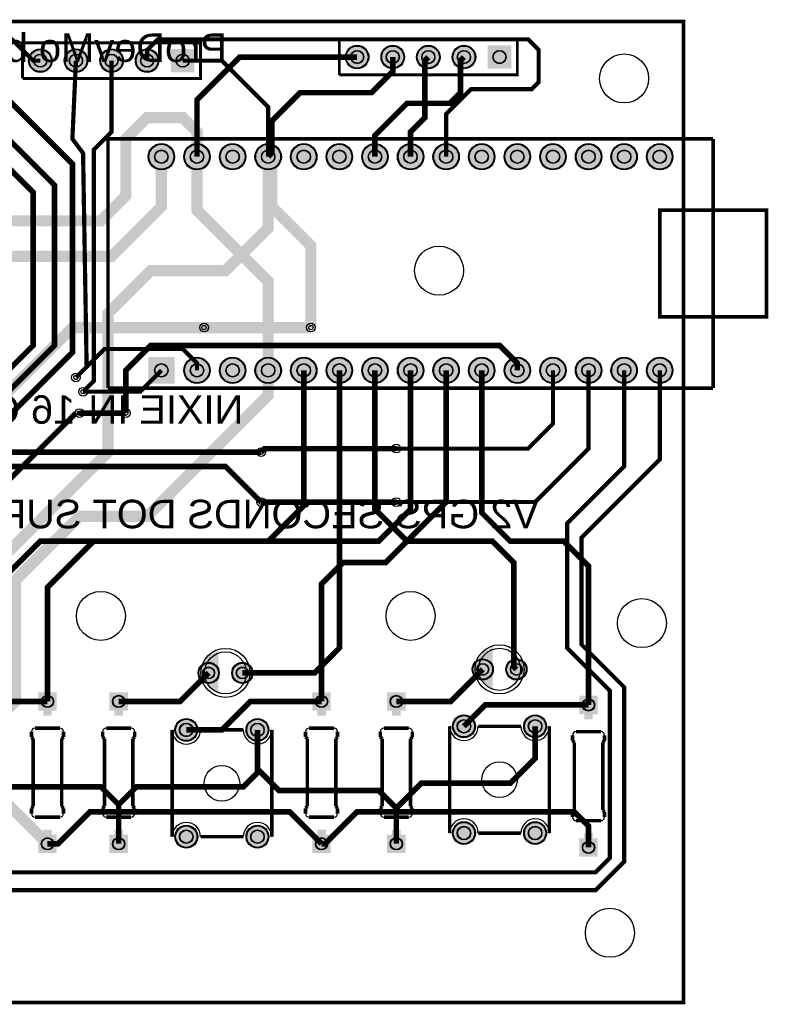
# Model space of a CAD drawing. Header units: millimetres. Extents: x 9 to 115, y -83 to -13.
# Tile 2 of 2: x 62 to 115, y -83 to -13. Entities that reach past the tile are written whole.
import ezdxf

# ---------------------------------------------------------------- set-up
doc = ezdxf.new("R2010")
doc.units = ezdxf.units.MM
for name, color, linetype, true_color in [('BoardOutline', 7, 'Continuous', 0xff00ff), ('BottomLayer', 7, 'Continuous', 0x0000ff), ('BottomSolderMaskLayer', 7, 'Continuous', 0xaa00ff), ('Document', 7, 'Continuous', 0xffffff), ('Hole', 7, 'Continuous', 0x222222), ('Multi-Layer', 7, 'Continuous', 0xc0c0c0), ('TopLayer', 7, 'Continuous', 0xff0000), ('TopSilkLayer', 7, 'Continuous', 0xffcc00), ('TopSolderMaskLayer', 7, 'Continuous', 0x800080)]:
    doc.layers.add(name, color=color, linetype=linetype, true_color=true_color)
doc.styles.get("Standard").update_dxf_attribs({"font": 'arial.ttf'})

msp = doc.modelspace()

# ---------------------------------------------------------------- hatches: boundary and pattern name
at = {"layer": 'BottomSolderMaskLayer'}
for points in [[(62.662, -15.494, 1), (64.338, -15.494, 1)], [(65.202, -15.494, 1), (66.878, -15.494, 1)], [(67.742, -15.494, 1), (69.418, -15.494, 1)], [(70.282, -15.494, 1), (71.958, -15.494, 1)], [(74.498, -16.332), (72.822, -16.332), (72.822, -14.656), (74.498, -14.656)], [(85.268, -15.24, 1), (86.944, -15.24, 1)], [(87.808, -15.24, 1), (89.484, -15.24, 1)], [(90.348, -15.24, 1), (92.024, -15.24, 1)], [(92.888, -15.24, 1), (94.564, -15.24, 1)], [(97.104, -16.078), (95.428, -16.078), (95.428, -14.402), (97.104, -14.402)], [(71.196, -22.352, 1), (73.076, -22.352, 1)], [(73.736, -22.352, 1), (75.616, -22.352, 1)], [(76.276, -22.352, 1), (78.156, -22.352, 1)], [(78.816, -22.352, 1), (80.696, -22.352, 1)], [(81.356, -22.352, 1), (83.236, -22.352, 1)], [(83.896, -22.352, 1), (85.776, -22.352, 1)], [(86.436, -22.352, 1), (88.316, -22.352, 1)], [(88.976, -22.352, 1), (90.856, -22.352, 1)], [(91.516, -22.352, 1), (93.396, -22.352, 1)], [(94.056, -22.352, 1), (95.936, -22.352, 1)], [(96.596, -22.352, 1), (98.476, -22.352, 1)], [(99.136, -22.352, 1), (101.016, -22.352, 1)], [(101.676, -22.352, 1), (103.556, -22.352, 1)], [(104.216, -22.352, 1), (106.096, -22.352, 1)], [(106.756, -22.352, 1), (108.636, -22.352, 1)], [(71.196, -36.652), (73.076, -36.652), (73.076, -38.532), (71.196, -38.532)], [(73.736, -37.592, 1), (75.616, -37.592, 1)], [(76.276, -37.592, 1), (78.156, -37.592, 1)], [(78.816, -37.592, 1), (80.696, -37.592, 1)], [(81.356, -37.592, 1), (83.236, -37.592, 1)], [(83.896, -37.592, 1), (85.776, -37.592, 1)], [(86.436, -37.592, 1), (88.316, -37.592, 1)], [(88.976, -37.592, 1), (90.856, -37.592, 1)], [(91.516, -37.592, 1), (93.396, -37.592, 1)], [(94.056, -37.592, 1), (95.936, -37.592, 1)], [(96.596, -37.592, 1), (98.476, -37.592, 1)], [(99.136, -37.592, 1), (101.016, -37.592, 1)], [(101.676, -37.592, 1), (103.556, -37.592, 1)], [(104.216, -37.592, 1), (106.096, -37.592, 1)], [(106.756, -37.592, 1), (108.636, -37.592, 1)], [(94.316, -58.931, 1), (95.818, -58.931, 1)], [(96.719, -58.931, 1), (98.221, -58.931, 1)], [(74.758, -59.185, 1), (76.26, -59.185, 1)], [(77.161, -59.185, 1), (78.663, -59.185, 1)], [(64.666, -60.559), (64.666, -61.872), (63.353, -61.872), (63.353, -60.559)], [(69.746, -60.559), (69.746, -61.872), (68.433, -61.872), (68.433, -60.559)], [(84.224, -60.559), (84.224, -61.872), (82.911, -61.872), (82.911, -60.559)], [(89.558, -60.559), (89.558, -61.872), (88.245, -61.872), (88.245, -60.559)], [(103.274, -60.813), (103.274, -62.126), (101.961, -62.126), (101.961, -60.813)], [(73.101, -63.246, 1), (74.727, -63.246, 1)], [(78.181, -63.246, 1), (79.807, -63.246, 1)], [(92.913, -62.992, 1), (94.539, -62.992, 1)], [(97.993, -62.992, 1), (99.619, -62.992, 1)], [(73.101, -70.866, 1), (74.727, -70.866, 1)], [(78.181, -70.866, 1), (79.807, -70.866, 1)], [(92.913, -70.612, 1), (94.539, -70.612, 1)], [(97.993, -70.612, 1), (99.619, -70.612, 1)], [(64.666, -70.719), (64.666, -72.032), (63.353, -72.032), (63.353, -70.719)], [(69.746, -70.719), (69.746, -72.032), (68.433, -72.032), (68.433, -70.719)], [(84.224, -70.719), (84.224, -72.032), (82.911, -72.032), (82.911, -70.719)], [(89.558, -70.719), (89.558, -72.032), (88.245, -72.032), (88.245, -70.719)], [(103.274, -70.973), (103.274, -72.286), (101.961, -72.286), (101.961, -70.973)]]:
    msp.add_hatch(color=256, dxfattribs=at).paths.add_polyline_path(points)
at = {"layer": 'Multi-Layer'}
for points in [[(62.713, -15.494, 1), (64.288, -15.494, 1)], [(65.253, -15.494, 1), (66.828, -15.494, 1)], [(67.793, -15.494, 1), (69.368, -15.494, 1)], [(70.333, -15.494, 1), (71.908, -15.494, 1)], [(74.448, -16.281), (72.873, -16.281), (72.873, -14.707), (74.448, -14.707)], [(85.319, -15.24, 1), (86.894, -15.24, 1)], [(87.859, -15.24, 1), (89.434, -15.24, 1)], [(90.399, -15.24, 1), (91.974, -15.24, 1)], [(92.939, -15.24, 1), (94.514, -15.24, 1)], [(97.054, -16.027), (95.479, -16.027), (95.479, -14.453), (97.054, -14.453)], [(71.247, -22.352, 1), (73.025, -22.352, 1)], [(73.787, -22.352, 1), (75.565, -22.352, 1)], [(76.327, -22.352, 1), (78.105, -22.352, 1)], [(78.867, -22.352, 1), (80.645, -22.352, 1)], [(81.407, -22.352, 1), (83.185, -22.352, 1)], [(83.947, -22.352, 1), (85.725, -22.352, 1)], [(86.487, -22.352, 1), (88.265, -22.352, 1)], [(89.027, -22.352, 1), (90.805, -22.352, 1)], [(91.567, -22.352, 1), (93.345, -22.352, 1)], [(94.107, -22.352, 1), (95.885, -22.352, 1)], [(96.647, -22.352, 1), (98.425, -22.352, 1)], [(99.187, -22.352, 1), (100.965, -22.352, 1)], [(101.727, -22.352, 1), (103.505, -22.352, 1)], [(104.267, -22.352, 1), (106.045, -22.352, 1)], [(106.807, -22.352, 1), (108.585, -22.352, 1)], [(71.247, -36.703), (73.025, -36.703), (73.025, -38.481), (71.247, -38.481)], [(73.787, -37.592, 1), (75.565, -37.592, 1)], [(76.327, -37.592, 1), (78.105, -37.592, 1)], [(78.867, -37.592, 1), (80.645, -37.592, 1)], [(81.407, -37.592, 1), (83.185, -37.592, 1)], [(83.947, -37.592, 1), (85.725, -37.592, 1)], [(86.487, -37.592, 1), (88.265, -37.592, 1)], [(89.027, -37.592, 1), (90.805, -37.592, 1)], [(91.567, -37.592, 1), (93.345, -37.592, 1)], [(94.107, -37.592, 1), (95.885, -37.592, 1)], [(96.647, -37.592, 1), (98.425, -37.592, 1)], [(99.187, -37.592, 1), (100.965, -37.592, 1)], [(101.727, -37.592, 1), (103.505, -37.592, 1)], [(104.267, -37.592, 1), (106.045, -37.592, 1)], [(106.807, -37.592, 1), (108.585, -37.592, 1)], [(94.367, -58.931, 1), (95.767, -58.931, 1)], [(96.77, -58.931, 1), (98.17, -58.931, 1)], [(74.809, -59.185, 1), (76.209, -59.185, 1)], [(77.212, -59.185, 1), (78.612, -59.185, 1)], [(64.615, -60.61), (64.615, -61.821), (63.404, -61.821), (63.404, -60.61)], [(69.695, -60.61), (69.695, -61.821), (68.484, -61.821), (68.484, -60.61)], [(84.173, -60.61), (84.173, -61.821), (82.962, -61.821), (82.962, -60.61)], [(89.507, -60.61), (89.507, -61.821), (88.296, -61.821), (88.296, -60.61)], [(103.223, -60.864), (103.223, -62.075), (102.012, -62.075), (102.012, -60.864)], [(73.152, -63.246, 1), (74.676, -63.246, 1)], [(78.232, -63.246, 1), (79.756, -63.246, 1)], [(92.964, -62.992, 1), (94.488, -62.992, 1)], [(98.044, -62.992, 1), (99.568, -62.992, 1)], [(73.152, -70.866, 1), (74.676, -70.866, 1)], [(78.232, -70.866, 1), (79.756, -70.866, 1)], [(92.964, -70.612, 1), (94.488, -70.612, 1)], [(98.044, -70.612, 1), (99.568, -70.612, 1)], [(64.615, -70.77), (64.615, -71.981), (63.404, -71.981), (63.404, -70.77)], [(69.695, -70.77), (69.695, -71.981), (68.484, -71.981), (68.484, -70.77)], [(84.173, -70.77), (84.173, -71.981), (82.962, -71.981), (82.962, -70.77)], [(89.507, -70.77), (89.507, -71.981), (88.296, -71.981), (88.296, -70.77)], [(103.223, -71.024), (103.223, -72.235), (102.012, -72.235), (102.012, -71.024)]]:
    msp.add_hatch(color=256, dxfattribs=at).paths.add_polyline_path(points)
at = {"layer": 'TopSilkLayer'}
for points in [[(76.208, -60.682), (76.208, -57.582), (75.308, -58.082), (75.108, -59.082), (75.208, -59.782)], [(95.766, -60.428), (95.766, -57.328), (94.866, -57.828), (94.666, -58.828), (94.766, -59.528)]]:
    msp.add_hatch(color=256, dxfattribs=at).paths.add_polyline_path(points)
at = {"layer": 'TopSolderMaskLayer'}
for points in [[(62.662, -15.494, 1), (64.338, -15.494, 1)], [(65.202, -15.494, 1), (66.878, -15.494, 1)], [(67.742, -15.494, 1), (69.418, -15.494, 1)], [(70.282, -15.494, 1), (71.958, -15.494, 1)], [(74.498, -16.332), (72.822, -16.332), (72.822, -14.656), (74.498, -14.656)], [(85.268, -15.24, 1), (86.944, -15.24, 1)], [(87.808, -15.24, 1), (89.484, -15.24, 1)], [(90.348, -15.24, 1), (92.024, -15.24, 1)], [(92.888, -15.24, 1), (94.564, -15.24, 1)], [(97.104, -16.078), (95.428, -16.078), (95.428, -14.402), (97.104, -14.402)], [(71.196, -22.352, 1), (73.076, -22.352, 1)], [(73.736, -22.352, 1), (75.616, -22.352, 1)], [(76.276, -22.352, 1), (78.156, -22.352, 1)], [(78.816, -22.352, 1), (80.696, -22.352, 1)], [(81.356, -22.352, 1), (83.236, -22.352, 1)], [(83.896, -22.352, 1), (85.776, -22.352, 1)], [(86.436, -22.352, 1), (88.316, -22.352, 1)], [(88.976, -22.352, 1), (90.856, -22.352, 1)], [(91.516, -22.352, 1), (93.396, -22.352, 1)], [(94.056, -22.352, 1), (95.936, -22.352, 1)], [(96.596, -22.352, 1), (98.476, -22.352, 1)], [(99.136, -22.352, 1), (101.016, -22.352, 1)], [(101.676, -22.352, 1), (103.556, -22.352, 1)], [(104.216, -22.352, 1), (106.096, -22.352, 1)], [(106.756, -22.352, 1), (108.636, -22.352, 1)], [(71.196, -36.652), (73.076, -36.652), (73.076, -38.532), (71.196, -38.532)], [(73.736, -37.592, 1), (75.616, -37.592, 1)], [(76.276, -37.592, 1), (78.156, -37.592, 1)], [(78.816, -37.592, 1), (80.696, -37.592, 1)], [(81.356, -37.592, 1), (83.236, -37.592, 1)], [(83.896, -37.592, 1), (85.776, -37.592, 1)], [(86.436, -37.592, 1), (88.316, -37.592, 1)], [(88.976, -37.592, 1), (90.856, -37.592, 1)], [(91.516, -37.592, 1), (93.396, -37.592, 1)], [(94.056, -37.592, 1), (95.936, -37.592, 1)], [(96.596, -37.592, 1), (98.476, -37.592, 1)], [(99.136, -37.592, 1), (101.016, -37.592, 1)], [(101.676, -37.592, 1), (103.556, -37.592, 1)], [(104.216, -37.592, 1), (106.096, -37.592, 1)], [(106.756, -37.592, 1), (108.636, -37.592, 1)], [(94.316, -58.931, 1), (95.818, -58.931, 1)], [(96.719, -58.931, 1), (98.221, -58.931, 1)], [(74.758, -59.185, 1), (76.26, -59.185, 1)], [(77.161, -59.185, 1), (78.663, -59.185, 1)], [(64.666, -60.559), (64.666, -61.872), (63.353, -61.872), (63.353, -60.559)], [(69.746, -60.559), (69.746, -61.872), (68.433, -61.872), (68.433, -60.559)], [(84.224, -60.559), (84.224, -61.872), (82.911, -61.872), (82.911, -60.559)], [(89.558, -60.559), (89.558, -61.872), (88.245, -61.872), (88.245, -60.559)], [(103.274, -60.813), (103.274, -62.126), (101.961, -62.126), (101.961, -60.813)], [(73.101, -63.246, 1), (74.727, -63.246, 1)], [(78.181, -63.246, 1), (79.807, -63.246, 1)], [(92.913, -62.992, 1), (94.539, -62.992, 1)], [(97.993, -62.992, 1), (99.619, -62.992, 1)], [(73.101, -70.866, 1), (74.727, -70.866, 1)], [(78.181, -70.866, 1), (79.807, -70.866, 1)], [(92.913, -70.612, 1), (94.539, -70.612, 1)], [(97.993, -70.612, 1), (99.619, -70.612, 1)], [(64.666, -70.719), (64.666, -72.032), (63.353, -72.032), (63.353, -70.719)], [(69.746, -70.719), (69.746, -72.032), (68.433, -72.032), (68.433, -70.719)], [(84.224, -70.719), (84.224, -72.032), (82.911, -72.032), (82.911, -70.719)], [(89.558, -70.719), (89.558, -72.032), (88.245, -72.032), (88.245, -70.719)], [(103.274, -70.973), (103.274, -72.286), (101.961, -72.286), (101.961, -70.973)]]:
    msp.add_hatch(color=256, dxfattribs=at).paths.add_polyline_path(points)

# ---------------------------------------------------------------- linework, layer by layer
at = {"layer": 'BoardOutline', "const_width": 0.254}
msp.add_lwpolyline([(9.398, -12.7), (109.398, -12.7), (109.398, -82.7), (9.398, -82.7), (9.398, -12.7)], close=True, dxfattribs=at)
at = {"layer": 'BottomLayer'}
for points, const_width in [([(71.12, -15.494), (71.12, -14.732), (71.882, -13.97), (98.298, -13.97), (99.06, -14.732), (99.06, -17.018), (98.552, -17.526), (94.234, -17.526), (92.456, -19.304), (92.456, -22.352)], 0.3), ([(66.04, -15.494), (65.786, -21.082), (66.548, -22.098), (66.802, -37.338), (66.04, -38.1)], 0.3), ([(68.58, -15.494), (68.58, -20.574), (67.31, -21.844), (67.31, -38.354), (66.548, -39.116)], 0.3), ([(73.66, -15.494), (76.454, -15.494), (79.756, -18.796), (79.756, -22.352)], 0.3), ([(89.916, -22.352), (89.916, -20.574), (90.932, -19.558), (90.932, -15.494), (91.186, -15.24)], 0.4), ([(59.944, -16.764), (59.944, -17.018), (65.786, -22.86), (65.786, -36.322), (48.26, -53.848), (48.26, -68.072), (45.72, -70.612), (41.91, -70.612), (38.1, -66.802), (38.1, -65.278), (35.814, -62.992)], 0.4), ([(59.944, -19.304), (59.944, -19.812), (64.516, -24.384), (64.516, -35.814), (47.244, -53.086), (47.244, -67.564), (45.212, -69.596), (41.91, -69.596), (39.37, -67.056), (39.37, -61.722), (38.1, -60.452), (35.814, -60.452)], 0.4), ([(35.814, -57.912), (38.608, -57.912), (40.386, -59.69), (40.386, -66.802), (42.164, -68.58), (44.704, -68.58), (46.228, -67.056), (46.228, -52.578), (62.992, -35.814), (62.992, -24.892), (59.944, -21.844)], 0.4), ([(79.756, -22.352), (79.756, -27.432), (76.708, -30.48), (71.374, -30.48), (68.326, -33.528), (68.326, -43.434), (59.944, -51.816), (59.944, -60.706), (56.896, -63.754), (56.896, -66.04), (58.674, -67.818), (60.452, -67.818), (64.008, -71.374)], 0.8), ([(75.184, -34.544), (82.804, -34.544)], 0.8), ([(97.536, -37.592), (97.536, -37.084), (96.266, -35.814), (71.374, -35.814), (69.596, -37.592), (69.596, -40.64)], 0.4), ([(79.756, -37.592), (79.756, -39.37), (71.12, -48.006), (66.294, -48.006), (61.722, -52.578), (61.722, -61.214), (59.69, -63.246)], 0.8), ([(89.916, -37.592), (89.916, -47.498), (87.63, -49.784), (67.31, -49.784), (64.008, -53.086), (64.008, -61.214)], 0.4), ([(83.566, -61.214), (83.566, -52.832), (85.09, -51.308), (88.138, -51.308), (92.456, -46.99), (92.456, -37.592)], 0.4), ([(94.996, -37.592), (94.996, -47.752), (97.028, -49.784), (100.838, -49.784), (102.616, -51.562), (102.616, -61.468)], 0.4), ([(30.48, -60.96), (30.48, -69.342), (32.766, -71.628), (46.228, -71.628), (52.324, -65.532), (52.324, -54.356), (66.04, -40.64)], 0.4), ([(88.9, -43.18), (79.502, -43.18), (79.248, -43.434)], 0.4), ([(79.248, -46.99), (88.9, -46.99)], 0.4), ([(64.008, -71.374), (64.77, -71.374), (67.056, -69.088), (81.28, -69.088), (83.566, -71.374)], 0.4), ([(83.566, -71.374), (83.82, -71.374), (86.106, -69.088), (101.6, -69.088), (102.616, -70.104), (102.616, -71.628)], 0.4)]:
    msp.add_lwpolyline(points, dxfattribs=dict(at, const_width=const_width))
at = {"layer": 'BottomSolderMaskLayer'}
for centre, radius in [((63.5, -15.494), 0.838), ((66.04, -15.494), 0.838), ((68.58, -15.494), 0.838), ((71.12, -15.494), 0.838), ((86.106, -15.24), 0.838), ((88.646, -15.24), 0.838), ((91.186, -15.24), 0.838), ((93.726, -15.24), 0.838), ((63.5, -15.494), 0.473), ((66.04, -15.494), 0.473), ((68.58, -15.494), 0.473), ((71.12, -15.494), 0.473), ((73.66, -15.494), 0.473), ((86.106, -15.24), 0.473), ((88.646, -15.24), 0.473), ((91.186, -15.24), 0.473), ((93.726, -15.24), 0.473), ((96.266, -15.24), 0.473), ((72.136, -22.352), 0.94), ((74.676, -22.352), 0.94), ((77.216, -22.352), 0.94), ((79.756, -22.352), 0.94), ((82.296, -22.352), 0.94), ((84.836, -22.352), 0.94), ((87.376, -22.352), 0.94), ((89.916, -22.352), 0.94), ((92.456, -22.352), 0.94), ((94.996, -22.352), 0.94), ((97.536, -22.352), 0.94), ((100.076, -22.352), 0.94), ((102.616, -22.352), 0.94), ((105.156, -22.352), 0.94), ((107.696, -22.352), 0.94), ((72.136, -22.352), 0.483), ((74.676, -22.352), 0.483), ((77.216, -22.352), 0.483), ((79.756, -22.352), 0.483), ((82.296, -22.352), 0.483), ((84.836, -22.352), 0.483), ((87.376, -22.352), 0.483), ((89.916, -22.352), 0.483), ((92.456, -22.352), 0.483), ((94.996, -22.352), 0.483), ((97.536, -22.352), 0.483), ((100.076, -22.352), 0.483), ((102.616, -22.352), 0.483), ((105.156, -22.352), 0.483), ((107.696, -22.352), 0.483), ((72.136, -37.592), 0.483), ((74.676, -37.592), 0.94), ((74.676, -37.592), 0.483), ((77.216, -37.592), 0.94), ((77.216, -37.592), 0.483), ((79.756, -37.592), 0.94), ((79.756, -37.592), 0.483), ((82.296, -37.592), 0.94), ((82.296, -37.592), 0.483), ((84.836, -37.592), 0.94), ((84.836, -37.592), 0.483), ((87.376, -37.592), 0.94), ((87.376, -37.592), 0.483), ((89.916, -37.592), 0.94), ((89.916, -37.592), 0.483), ((92.456, -37.592), 0.94), ((92.456, -37.592), 0.483), ((94.996, -37.592), 0.94), ((94.996, -37.592), 0.483), ((97.536, -37.592), 0.94), ((97.536, -37.592), 0.483), ((100.076, -37.592), 0.94), ((100.076, -37.592), 0.483), ((102.616, -37.592), 0.94), ((102.616, -37.592), 0.483), ((105.156, -37.592), 0.94), ((105.156, -37.592), 0.483), ((107.696, -37.592), 0.94), ((107.696, -37.592), 0.483), ((95.067, -58.931), 0.751), ((97.47, -58.931), 0.751), ((75.509, -59.185), 0.751), ((75.509, -59.185), 0.429), ((77.912, -59.185), 0.751), ((77.912, -59.185), 0.429), ((95.067, -58.931), 0.429), ((97.47, -58.931), 0.429), ((64.009, -61.215), 0.44), ((69.089, -61.215), 0.44), ((83.567, -61.215), 0.44), ((88.901, -61.215), 0.44), ((102.617, -61.469), 0.44), ((73.914, -63.246), 0.813), ((78.994, -63.246), 0.813), ((93.726, -62.992), 0.813), ((93.726, -62.992), 0.488), ((98.806, -62.992), 0.813), ((98.806, -62.992), 0.488), ((73.914, -63.246), 0.488), ((78.994, -63.246), 0.488), ((73.914, -70.866), 0.813), ((78.994, -70.866), 0.813), ((93.726, -70.612), 0.813), ((93.726, -70.612), 0.488), ((98.806, -70.612), 0.813), ((98.806, -70.612), 0.488), ((64.009, -71.375), 0.44), ((69.089, -71.375), 0.44), ((73.914, -70.866), 0.488), ((78.994, -70.866), 0.488), ((83.567, -71.375), 0.44), ((88.901, -71.375), 0.44), ((102.617, -71.629), 0.44)]:
    msp.add_circle(centre, radius, dxfattribs=at)
at = {"layer": 'Document', "const_width": 0.61}
for points in [[(64.008, -61.214), (64.008, -62.23)], [(69.088, -61.214), (69.088, -62.23)], [(83.566, -61.214), (83.566, -62.23)], [(88.9, -61.214), (88.9, -62.23)], [(102.616, -61.468), (102.616, -62.484)], [(64.008, -71.374), (64.008, -70.358)], [(69.088, -71.374), (69.088, -70.358)], [(83.566, -71.374), (83.566, -70.358)], [(88.9, -71.374), (88.9, -70.358)], [(102.616, -71.628), (102.616, -70.612)]]:
    msp.add_lwpolyline(points, dxfattribs=at)
at = {"layer": 'Hole'}
for centre in [(75.184, -34.544), (82.804, -34.544), (66.04, -38.1), (66.548, -39.116), (66.294, -40.64), (69.596, -40.64), (79.248, -43.434), (88.9, -43.18), (79.248, -46.99), (88.9, -46.99)]:
    msp.add_circle(centre, 0.152, dxfattribs=at)
at = {"layer": 'Multi-Layer'}
for centre, radius in [((63.5, -15.494), 0.787), ((66.04, -15.494), 0.787), ((68.58, -15.494), 0.787), ((71.12, -15.494), 0.787), ((86.106, -15.24), 0.787), ((88.646, -15.24), 0.787), ((91.186, -15.24), 0.787), ((93.726, -15.24), 0.787), ((63.5, -15.494), 0.445), ((66.04, -15.494), 0.445), ((68.58, -15.494), 0.445), ((71.12, -15.494), 0.445), ((73.66, -15.494), 0.445), ((86.106, -15.24), 0.445), ((88.646, -15.24), 0.445), ((91.186, -15.24), 0.445), ((93.726, -15.24), 0.445), ((96.266, -15.24), 0.445), ((105.156, -16.764), 1.75), ((72.136, -22.352), 0.889), ((74.676, -22.352), 0.889), ((77.216, -22.352), 0.889), ((79.756, -22.352), 0.889), ((82.296, -22.352), 0.889), ((84.836, -22.352), 0.889), ((87.376, -22.352), 0.889), ((89.916, -22.352), 0.889), ((92.456, -22.352), 0.889), ((94.996, -22.352), 0.889), ((97.536, -22.352), 0.889), ((100.076, -22.352), 0.889), ((102.616, -22.352), 0.889), ((105.156, -22.352), 0.889), ((107.696, -22.352), 0.889), ((72.136, -22.352), 0.457), ((74.676, -22.352), 0.457), ((77.216, -22.352), 0.457), ((79.756, -22.352), 0.457), ((82.296, -22.352), 0.457), ((84.836, -22.352), 0.457), ((87.376, -22.352), 0.457), ((89.916, -22.352), 0.457), ((92.456, -22.352), 0.457), ((94.996, -22.352), 0.457), ((97.536, -22.352), 0.457), ((100.076, -22.352), 0.457), ((102.616, -22.352), 0.457), ((105.156, -22.352), 0.457), ((107.696, -22.352), 0.457), ((91.948, -30.48), 1.75), ((75.184, -34.544), 0.31), ((82.804, -34.544), 0.31), ((72.136, -37.592), 0.457), ((74.676, -37.592), 0.889), ((74.676, -37.592), 0.457), ((77.216, -37.592), 0.889), ((77.216, -37.592), 0.457), ((79.756, -37.592), 0.889), ((79.756, -37.592), 0.457), ((82.296, -37.592), 0.889), ((82.296, -37.592), 0.457), ((84.836, -37.592), 0.889), ((84.836, -37.592), 0.457), ((87.376, -37.592), 0.889), ((87.376, -37.592), 0.457), ((89.916, -37.592), 0.889), ((89.916, -37.592), 0.457), ((92.456, -37.592), 0.889), ((92.456, -37.592), 0.457), ((94.996, -37.592), 0.889), ((94.996, -37.592), 0.457), ((97.536, -37.592), 0.889), ((97.536, -37.592), 0.457), ((100.076, -37.592), 0.889), ((100.076, -37.592), 0.457), ((102.616, -37.592), 0.889), ((102.616, -37.592), 0.457), ((105.156, -37.592), 0.889), ((105.156, -37.592), 0.457), ((107.696, -37.592), 0.889), ((107.696, -37.592), 0.457), ((66.04, -38.1), 0.31), ((66.548, -39.116), 0.31), ((66.294, -40.64), 0.31), ((69.596, -40.64), 0.31), ((79.248, -43.434), 0.31), ((88.9, -43.18), 0.31), ((79.248, -46.99), 0.31), ((88.9, -46.99), 0.31), ((67.818, -55.118), 1.75), ((89.916, -55.118), 1.75), ((106.426, -55.626), 1.75), ((95.067, -58.931), 0.7), ((97.47, -58.931), 0.7), ((75.509, -59.185), 0.7), ((75.509, -59.185), 0.4), ((77.912, -59.185), 0.7), ((77.912, -59.185), 0.4), ((95.067, -58.931), 0.4), ((97.47, -58.931), 0.4), ((64.009, -61.215), 0.406), ((69.089, -61.215), 0.406), ((83.567, -61.215), 0.406), ((88.901, -61.215), 0.406), ((102.617, -61.469), 0.406), ((73.914, -63.246), 0.762), ((78.994, -63.246), 0.762), ((93.726, -62.992), 0.762), ((98.806, -62.992), 0.762), ((73.914, -63.246), 0.457), ((78.994, -63.246), 0.457), ((93.726, -62.992), 0.457), ((98.806, -62.992), 0.457), ((73.914, -70.866), 0.762), ((78.994, -70.866), 0.762), ((93.726, -70.612), 0.762), ((93.726, -70.612), 0.457), ((98.806, -70.612), 0.762), ((98.806, -70.612), 0.457), ((73.914, -70.866), 0.457), ((78.994, -70.866), 0.457), ((64.009, -71.375), 0.406), ((69.089, -71.375), 0.406), ((83.567, -71.375), 0.406), ((88.901, -71.375), 0.406), ((102.617, -71.629), 0.406), ((104.14, -77.724), 1.75)]:
    msp.add_circle(centre, radius, dxfattribs=at)
at = {"layer": 'TopLayer'}
for points, const_width in [([(63.5, -15.494), (62.992, -15.494), (61.468, -13.97), (58.928, -13.97), (57.404, -15.494), (57.404, -24.384), (59.944, -26.924)], 0.3), ([(86.106, -15.24), (77.724, -15.24), (74.676, -18.288), (74.676, -22.352)], 0.4), ([(88.646, -15.24), (88.646, -16.256), (87.122, -17.78), (82.042, -17.78), (80.01, -19.812), (80.01, -22.098), (79.756, -22.352)], 0.4), ([(87.376, -22.352), (87.376, -20.828), (89.662, -18.542), (92.71, -18.542), (93.472, -17.78), (93.472, -15.494), (93.726, -15.24)], 0.4), ([(74.676, -22.352), (74.676, -20.574), (73.66, -19.558), (71.12, -19.558), (69.596, -21.082), (69.596, -25.146), (67.818, -26.924), (59.944, -26.924)], 0.8), ([(59.944, -29.464), (68.58, -29.464), (72.136, -25.908), (72.136, -22.352)], 0.8), ([(74.676, -22.352), (74.676, -26.162), (79.756, -31.242), (79.756, -37.592)], 0.8), ([(82.804, -34.544), (82.804, -28.702), (80.01, -25.908), (80.01, -22.606), (79.756, -22.352)], 0.8), ([(43.434, -47.752), (52.578, -47.752), (65.786, -34.544), (75.184, -34.544)], 0.8), ([(74.676, -37.592), (74.676, -37.084), (73.66, -36.068), (68.072, -36.068), (66.04, -38.1)], 0.3), ([(23.876, -76.2), (23.876, -75.438), (22.606, -74.168), (19.558, -74.168), (19.05, -74.676), (19.05, -77.216), (22.86, -81.026), (38.862, -81.026), (40.64, -79.248), (40.64, -76.962), (42.926, -74.676), (103.124, -74.676), (105.156, -72.644), (105.156, -60.198), (102.108, -57.15), (102.108, -49.53), (107.696, -43.942), (107.696, -37.592)], 0.3), ([(105.156, -37.592), (105.156, -44.45), (101.092, -48.514), (101.092, -57.404), (104.14, -60.452), (104.14, -72.39), (103.124, -73.406), (42.672, -73.406), (39.624, -76.454), (39.624, -78.74), (38.1, -80.264), (23.368, -80.264), (21.082, -77.978), (21.082, -76.454), (21.336, -76.2)], 0.3), ([(57.592, -58.931), (57.592, -55.692), (63.5, -49.784), (79.756, -49.784), (82.296, -47.244), (82.296, -37.592)], 0.4), ([(66.548, -39.116), (70.612, -39.116), (72.136, -37.592)], 0.3), ([(77.912, -59.185), (83.056, -59.185), (84.836, -57.404), (84.836, -37.592)], 0.4), ([(87.376, -37.592), (87.376, -47.498), (89.662, -49.784), (95.758, -49.784), (97.282, -51.308), (97.282, -58.743), (97.47, -58.931)], 0.4), ([(88.9, -46.99), (98.806, -46.99), (102.616, -43.18), (102.616, -37.592)], 0.3), ([(100.076, -37.592), (100.076, -41.402), (98.298, -43.18), (88.9, -43.18)], 0.3), ([(66.294, -40.64), (69.596, -40.64)], 0.4), ([(43.434, -60.452), (41.402, -60.452), (40.386, -61.468), (40.386, -66.04), (42.164, -67.818), (45.212, -67.564), (46.482, -66.294), (47.498, -54.356), (50.546, -53.34), (59.944, -43.434), (66.04, -43.434), (79.248, -43.434)], 0.4), ([(39.624, -56.134), (39.624, -57.658), (38.1, -59.182), (38.1, -65.278), (41.656, -68.834), (45.466, -68.834), (47.498, -66.802), (47.498, -63.754), (48.26, -62.992), (48.26, -57.912), (51.308, -54.864), (51.308, -54.102), (60.96, -44.45), (76.708, -44.45), (79.248, -46.99)], 0.4), ([(69.088, -61.214), (73.48, -61.214), (75.509, -59.185)], 0.4), ([(88.9, -61.214), (92.784, -61.214), (95.067, -58.931)], 0.4), ([(54.61, -63.246), (54.61, -62.738), (56.134, -61.214), (64.008, -61.214)], 0.4), ([(83.566, -61.214), (78.486, -61.214), (76.454, -63.246), (73.914, -63.246)], 0.4), ([(93.726, -62.992), (95.25, -61.468), (102.616, -61.468)], 0.4), ([(69.088, -71.374), (69.088, -68.58), (67.818, -67.31), (61.214, -67.31), (59.69, -65.786), (59.69, -63.246)], 0.4), ([(69.088, -71.374), (69.088, -68.58), (70.358, -67.31), (77.978, -67.31), (78.994, -66.294), (78.994, -63.246)], 0.4), ([(78.994, -63.246), (78.994, -66.04), (80.518, -67.564), (87.63, -67.564), (88.9, -68.834)], 0.4), ([(88.9, -71.374), (88.9, -68.834), (90.678, -67.056), (97.028, -67.056), (98.806, -65.278), (98.806, -62.992)], 0.4)]:
    msp.add_lwpolyline(points, dxfattribs=dict(at, const_width=const_width))
at = {"layer": 'TopSilkLayer'}
for points, const_width in [([(95.631, -16.51), (97.536, -16.51), (97.536, -13.97), (84.836, -13.97), (84.836, -16.51)], 0.203), ([(73.025, -16.764), (74.93, -16.764), (74.93, -14.224), (62.23, -14.224), (62.23, -16.764)], 0.203), ([(62.23, -16.764), (73.025, -16.764)], 0.203), ([(84.836, -16.51), (95.631, -16.51)], 0.203), ([(111.506, -21.082), (68.326, -21.082)], 0.254), ([(68.326, -21.082), (68.326, -38.862)], 0.254), ([(111.506, -38.862), (111.506, -21.082)], 0.254), ([(68.326, -38.862), (111.506, -38.862)], 0.254), ([(63.119, -63.119), (64.897, -63.119)], 0.254), ([(68.199, -63.119), (69.977, -63.119)], 0.254), ([(72.898, -63.246), (72.898, -70.866)], 0.254), ([(77.978, -63.246), (74.93, -63.246)], 0.254), ([(77.978, -63.246), (77.216, -63.246)], 0.254), ([(80.01, -63.246), (80.01, -70.866), (80.01, -70.358)], 0.254), ([(82.677, -63.119), (84.455, -63.119)], 0.254), ([(88.011, -63.119), (89.789, -63.119)], 0.254), ([(92.71, -62.992), (92.71, -70.612)], 0.254), ([(97.79, -62.992), (94.742, -62.992)], 0.254), ([(97.79, -62.992), (97.028, -62.992)], 0.254), ([(99.822, -62.992), (99.822, -70.612), (99.822, -70.104)], 0.254), ([(62.865, -63.373), (62.865, -63.754)], 0.254), ([(62.992, -63.881), (62.865, -63.754)], 0.254), ([(62.992, -68.707), (62.992, -63.881)], 0.254), ([(65.024, -63.881), (65.151, -63.754)], 0.254), ([(65.024, -68.707), (65.024, -63.881)], 0.254), ([(65.151, -63.373), (65.151, -63.754)], 0.254), ([(67.945, -63.373), (67.945, -63.754)], 0.254), ([(68.072, -63.881), (67.945, -63.754)], 0.254), ([(68.072, -68.707), (68.072, -63.881)], 0.254), ([(70.104, -63.881), (70.231, -63.754)], 0.254), ([(70.104, -68.707), (70.104, -63.881)], 0.254), ([(70.231, -63.373), (70.231, -63.754)], 0.254), ([(82.423, -63.373), (82.423, -63.754)], 0.254), ([(82.55, -63.881), (82.423, -63.754)], 0.254), ([(82.55, -68.707), (82.55, -63.881)], 0.254), ([(84.582, -63.881), (84.709, -63.754)], 0.254), ([(84.582, -68.707), (84.582, -63.881)], 0.254), ([(84.709, -63.373), (84.709, -63.754)], 0.254), ([(87.757, -63.373), (87.757, -63.754)], 0.254), ([(87.884, -63.881), (87.757, -63.754)], 0.254), ([(87.884, -68.707), (87.884, -63.881)], 0.254), ([(89.916, -63.881), (90.043, -63.754)], 0.254), ([(89.916, -68.707), (89.916, -63.881)], 0.254), ([(90.043, -63.373), (90.043, -63.754)], 0.254), ([(101.473, -63.627), (101.473, -64.008)], 0.254), ([(101.6, -64.135), (101.473, -64.008)], 0.254), ([(101.727, -63.373), (103.505, -63.373)], 0.254), ([(103.632, -64.135), (103.759, -64.008)], 0.254), ([(103.759, -63.627), (103.759, -64.008)], 0.254), ([(101.6, -68.961), (101.6, -64.135)], 0.254), ([(103.632, -68.961), (103.632, -64.135)], 0.254), ([(62.992, -68.707), (62.865, -68.834)], 0.254), ([(62.865, -69.215), (62.865, -68.834)], 0.254), ([(65.024, -68.707), (65.151, -68.834)], 0.254), ([(65.151, -69.215), (65.151, -68.834)], 0.254), ([(68.072, -68.707), (67.945, -68.834)], 0.254), ([(67.945, -69.215), (67.945, -68.834)], 0.254), ([(70.104, -68.707), (70.231, -68.834)], 0.254), ([(70.231, -69.215), (70.231, -68.834)], 0.254), ([(82.55, -68.707), (82.423, -68.834)], 0.254), ([(82.423, -69.215), (82.423, -68.834)], 0.254), ([(84.582, -68.707), (84.709, -68.834)], 0.254), ([(84.709, -69.215), (84.709, -68.834)], 0.254), ([(87.884, -68.707), (87.757, -68.834)], 0.254), ([(87.757, -69.215), (87.757, -68.834)], 0.254), ([(89.916, -68.707), (90.043, -68.834)], 0.254), ([(90.043, -69.215), (90.043, -68.834)], 0.254), ([(101.6, -68.961), (101.473, -69.088)], 0.254), ([(103.632, -68.961), (103.759, -69.088)], 0.254), ([(63.119, -69.469), (64.897, -69.469)], 0.254), ([(68.199, -69.469), (69.977, -69.469)], 0.254), ([(82.677, -69.469), (84.455, -69.469)], 0.254), ([(88.011, -69.469), (89.789, -69.469)], 0.254), ([(101.473, -69.469), (101.473, -69.088)], 0.254), ([(103.759, -69.469), (103.759, -69.088)], 0.254), ([(99.822, -70.612), (99.822, -70.358)], 0.254), ([(101.727, -69.723), (103.505, -69.723)], 0.254), ([(77.978, -70.866), (74.93, -70.866)], 0.254), ([(80.01, -70.866), (80.01, -70.612)], 0.254), ([(97.79, -70.612), (94.742, -70.612)], 0.254)]:
    msp.add_lwpolyline(points, dxfattribs=dict(at, const_width=const_width))
at = {"layer": 'TopSilkLayer', "const_width": 0.254}
msp.add_lwpolyline([(107.696, -33.782), (115.316, -33.782), (115.316, -26.162), (107.696, -26.162), (107.696, -33.782)], close=True, dxfattribs=at)
at = {"layer": 'TopSilkLayer'}
for centre, radius in [((76.708, -59.182), 1.75), ((96.266, -58.928), 1.75), ((96.266, -58.928), 1.501), ((76.708, -59.182), 1.501), ((76.454, -67.056), 1.27), ((96.266, -66.802), 1.27)]:
    msp.add_circle(centre, radius, dxfattribs=at)
for centre, radius, start, end in [((63.119, -63.373), 0.254, 90, 180), ((64.897, -63.373), 0.254, 0, 90), ((68.199, -63.373), 0.254, 90, 180), ((69.977, -63.373), 0.254, 0, 90), ((82.677, -63.373), 0.254, 90, 180), ((84.455, -63.373), 0.254, 0, 90), ((88.011, -63.373), 0.254, 90, 180), ((89.789, -63.373), 0.254, 0, 90), ((93.726, -62.992), 1.016, 180, 270), ((93.726, -62.992), 1.016, 270, 0), ((98.806, -62.992), 1.016, 180, 270), ((98.806, -62.992), 1.016, 270, 0), ((73.914, -63.246), 1.016, 180, 270), ((73.914, -63.246), 1.016, 270, 0), ((78.994, -63.246), 1.016, 180, 270), ((78.994, -63.246), 1.016, 270, 0), ((101.727, -63.627), 0.254, 90, 180), ((103.505, -63.627), 0.254, 0, 90), ((63.119, -69.215), 0.254, 180, 270), ((64.897, -69.215), 0.254, 270, 0), ((68.199, -69.215), 0.254, 180, 270), ((69.977, -69.215), 0.254, 270, 0), ((82.677, -69.215), 0.254, 180, 270), ((84.455, -69.215), 0.254, 270, 0), ((88.011, -69.215), 0.254, 180, 270), ((89.789, -69.215), 0.254, 270, 0), ((101.727, -69.469), 0.254, 180, 270), ((103.505, -69.469), 0.254, 270, 0), ((73.914, -70.866), 1.016, 90, 180), ((73.914, -70.866), 1.016, 0, 90), ((78.994, -70.866), 1.016, 90, 180), ((78.994, -70.866), 1.016, 0, 90), ((93.726, -70.612), 1.016, 90, 180), ((93.726, -70.612), 1.016, 0, 90), ((98.806, -70.612), 1.016, 90, 180), ((98.806, -70.612), 1.016, 0, 90)]:
    msp.add_arc(centre, radius, start, end, dxfattribs=at)
at = {"layer": 'TopSolderMaskLayer'}
for centre, radius in [((63.5, -15.494), 0.838), ((66.04, -15.494), 0.838), ((68.58, -15.494), 0.838), ((71.12, -15.494), 0.838), ((86.106, -15.24), 0.838), ((88.646, -15.24), 0.838), ((91.186, -15.24), 0.838), ((93.726, -15.24), 0.838), ((63.5, -15.494), 0.473), ((66.04, -15.494), 0.473), ((68.58, -15.494), 0.473), ((71.12, -15.494), 0.473), ((73.66, -15.494), 0.473), ((86.106, -15.24), 0.473), ((88.646, -15.24), 0.473), ((91.186, -15.24), 0.473), ((93.726, -15.24), 0.473), ((96.266, -15.24), 0.473), ((72.136, -22.352), 0.94), ((74.676, -22.352), 0.94), ((77.216, -22.352), 0.94), ((79.756, -22.352), 0.94), ((82.296, -22.352), 0.94), ((84.836, -22.352), 0.94), ((87.376, -22.352), 0.94), ((89.916, -22.352), 0.94), ((92.456, -22.352), 0.94), ((94.996, -22.352), 0.94), ((97.536, -22.352), 0.94), ((100.076, -22.352), 0.94), ((102.616, -22.352), 0.94), ((105.156, -22.352), 0.94), ((107.696, -22.352), 0.94), ((72.136, -22.352), 0.483), ((74.676, -22.352), 0.483), ((77.216, -22.352), 0.483), ((79.756, -22.352), 0.483), ((82.296, -22.352), 0.483), ((84.836, -22.352), 0.483), ((87.376, -22.352), 0.483), ((89.916, -22.352), 0.483), ((92.456, -22.352), 0.483), ((94.996, -22.352), 0.483), ((97.536, -22.352), 0.483), ((100.076, -22.352), 0.483), ((102.616, -22.352), 0.483), ((105.156, -22.352), 0.483), ((107.696, -22.352), 0.483), ((72.136, -37.592), 0.483), ((74.676, -37.592), 0.94), ((74.676, -37.592), 0.483), ((77.216, -37.592), 0.94), ((77.216, -37.592), 0.483), ((79.756, -37.592), 0.94), ((79.756, -37.592), 0.483), ((82.296, -37.592), 0.94), ((82.296, -37.592), 0.483), ((84.836, -37.592), 0.94), ((84.836, -37.592), 0.483), ((87.376, -37.592), 0.94), ((87.376, -37.592), 0.483), ((89.916, -37.592), 0.94), ((89.916, -37.592), 0.483), ((92.456, -37.592), 0.94), ((92.456, -37.592), 0.483), ((94.996, -37.592), 0.94), ((94.996, -37.592), 0.483), ((97.536, -37.592), 0.94), ((97.536, -37.592), 0.483), ((100.076, -37.592), 0.94), ((100.076, -37.592), 0.483), ((102.616, -37.592), 0.94), ((102.616, -37.592), 0.483), ((105.156, -37.592), 0.94), ((105.156, -37.592), 0.483), ((107.696, -37.592), 0.94), ((107.696, -37.592), 0.483), ((95.067, -58.931), 0.751), ((97.47, -58.931), 0.751), ((75.509, -59.185), 0.751), ((75.509, -59.185), 0.429), ((77.912, -59.185), 0.751), ((77.912, -59.185), 0.429), ((95.067, -58.931), 0.429), ((97.47, -58.931), 0.429), ((64.009, -61.215), 0.44), ((69.089, -61.215), 0.44), ((83.567, -61.215), 0.44), ((88.901, -61.215), 0.44), ((102.617, -61.469), 0.44), ((73.914, -63.246), 0.813), ((78.994, -63.246), 0.813), ((93.726, -62.992), 0.813), ((93.726, -62.992), 0.488), ((98.806, -62.992), 0.813), ((98.806, -62.992), 0.488), ((73.914, -63.246), 0.488), ((78.994, -63.246), 0.488), ((73.914, -70.866), 0.813), ((78.994, -70.866), 0.813), ((93.726, -70.612), 0.813), ((93.726, -70.612), 0.488), ((98.806, -70.612), 0.813), ((98.806, -70.612), 0.488), ((64.009, -71.375), 0.44), ((69.089, -71.375), 0.44), ((73.914, -70.866), 0.488), ((78.994, -70.866), 0.488), ((83.567, -71.375), 0.44), ((88.901, -71.375), 0.44), ((102.617, -71.629), 0.44)]:
    msp.add_circle(centre, radius, dxfattribs=at)

# ---------------------------------------------------------------- texts
at = {"layer": 'BottomSilkLayer', "text_generation_flag": 2}
for s, p in [('ProDevMo by MO', (76.814, -15.586)), ('NIXIE IN-16 CLOCK CONTROL BOARD', (77.978, -41.402)), ('V2 GPS SECONDS DOT SUPPORT', (99.079, -48.861))]:
    msp.add_text(s, height=2.032, dxfattribs=at).set_placement(p)

doc.saveas('drawing.dxf')
